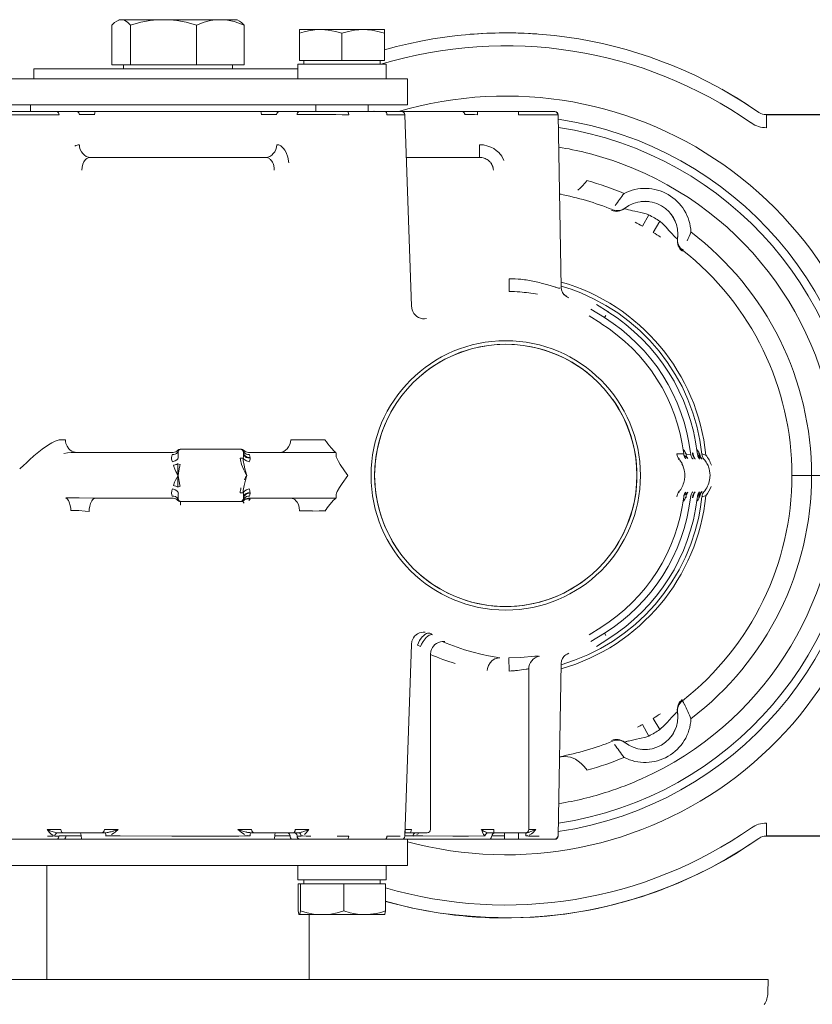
# Model space of a CAD drawing. Header units: millimetres. Extents: x 11681 to 15516, y 25095 to 29743.
# Tile 31 of 96: x 12827 to 12839, y 27925 to 27940. Entities that reach past the tile are written whole.
import ezdxf

# ---------------------------------------------------------------- set-up
doc = ezdxf.new("R2010")
doc.units = ezdxf.units.MM
doc.layers.add('00 - nowa technologia myjni_Nr_pióra__95', color=7, linetype='Continuous', lineweight=20, true_color=0x7c7c7c)
doc.layers.add('XREF', color=8, linetype='Continuous', lineweight=9)

# ---------------------------------------------------------------- blocks, each defined once
blk = doc.blocks.new('parter 2025.10.15')
at = {"layer": '00 - nowa technologia myjni_Nr_pióra__95', "color": 8, "linetype": 'Continuous', "lineweight": 5}
for p, q in [((545.968, 2549.416), (545.933, 2549.395)), ((545.968, 2549.416), (546.002, 2549.416)), ((546.002, 2549.416), (546.647, 2549.416)), ((546.647, 2549.416), (547.513, 2549.416)), ((547.513, 2549.416), (547.528, 2549.416)), ((547.513, 2549.416), (547.528, 2549.416)), ((547.528, 2549.416), (547.769, 2549.416)), ((547.769, 2549.416), (547.804, 2549.395)), ((545.861, 2548.726), (545.861, 2549.335)), ((546.143, 2548.726), (546.143, 2549.335)), ((547.15, 2548.726), (547.15, 2549.335)), ((547.876, 2548.726), (547.876, 2549.335)), ((548.719, 2549.266), (549.043, 2549.266)), ((548.719, 2549.266), (548.719, 2549.208)), ((548.719, 2548.795), (548.719, 2549.208)), ((549.043, 2549.266), (549.057, 2549.266)), ((549.057, 2549.266), (549.043, 2549.266)), ((549.057, 2549.266), (549.693, 2549.266)), ((549.368, 2548.795), (549.368, 2549.208)), ((549.693, 2549.266), (550.018, 2549.266)), ((550.018, 2549.208), (550.018, 2549.266)), ((550.018, 2548.795), (550.018, 2549.208)), ((548.719, 2548.795), (549.368, 2548.795)), ((548.787, 2548.736), (548.787, 2548.795)), ((549.368, 2548.795), (550.018, 2548.795)), ((549.95, 2548.736), (549.95, 2548.795)), ((549.95, 2548.736), (549.95, 2548.795)), ((544.716, 2548.666), (544.668, 2548.666)), ((544.668, 2548.666), (544.668, 2548.516)), ((548.694, 2548.666), (544.716, 2548.666)), ((545.861, 2548.726), (546.143, 2548.726)), ((546.037, 2548.666), (546.037, 2548.726)), ((546.143, 2548.726), (547.15, 2548.726)), ((547.15, 2548.726), (547.876, 2548.726)), ((547.7, 2548.666), (547.7, 2548.726)), ((549.368, 2548.736), (548.694, 2548.736)), ((548.694, 2548.736), (548.694, 2548.516)), ((550.043, 2548.736), (549.368, 2548.736)), ((550.043, 2548.736), (550.043, 2548.516)), ((550.043, 2548.736), (550.043, 2548.516)), ((546.769, 2548.516), (539.735, 2548.516)), ((549.888, 2548.516), (546.769, 2548.516)), ((549.888, 2548.516), (550.369, 2548.516)), ((550.369, 2548.115), (550.369, 2548.516)), ((555.349, 2548.249), (555.381, 2548.23)), ((546.769, 2548.115), (539.735, 2548.115)), ((544.287, 2548.016), (545.01, 2548.016)), ((544.619, 2548.016), (544.619, 2548.115)), ((545.01, 2548.016), (545.321, 2548.016)), ((545.321, 2548.016), (545.608, 2548.016)), ((545.608, 2548.016), (548.129, 2548.016)), ((549.888, 2548.115), (546.769, 2548.115)), ((548.129, 2548.016), (548.416, 2548.016)), ((548.416, 2548.016), (548.727, 2548.016)), ((548.727, 2548.016), (549.451, 2548.016)), ((548.969, 2548.016), (548.969, 2548.115)), ((549.45, 2548.016), (550.028, 2548.016)), ((549.769, 2548.016), (549.769, 2548.115)), ((549.769, 2548.016), (549.769, 2548.115)), ((549.858, 2548.016), (549.858, 2548.016)), ((549.891, 2548.016), (549.858, 2548.016)), ((549.858, 2548.016), (549.858, 2548.016)), ((549.858, 2548.016), (549.929, 2548.016)), ((549.888, 2548.115), (550.369, 2548.115)), ((550.028, 2548.016), (550.276, 2548.016)), ((550.277, 2548.016), (551.196, 2548.016)), ((551.196, 2548.016), (551.197, 2548.016)), ((551.197, 2548.016), (551.439, 2548.016)), ((551.439, 2548.016), (552.061, 2548.016)), ((551.439, 2548.016), (551.439, 2547.967)), ((552.061, 2547.967), (552.061, 2548.016)), ((552.061, 2548.016), (552.61, 2548.016)), ((552.61, 2548.016), (552.619, 2548.016)), ((550.055, 2547.967), (550.326, 2547.967)), ((550.428, 2545.045), (550.326, 2547.967)), ((552.669, 2547.967), (552.715, 2545.335)), ((556.957, 2547.969), (555.808, 2547.969)), ((555.845, 2547.966), (555.845, 2547.768)), ((556.961, 2547.966), (555.845, 2547.966)), ((551.466, 2547.316), (551.466, 2547.509)), ((545.535, 2547.316), (545.534, 2547.316)), ((545.535, 2547.316), (545.536, 2547.316)), ((545.536, 2547.316), (548.201, 2547.316)), ((548.202, 2547.316), (548.201, 2547.316)), ((548.202, 2547.316), (548.203, 2547.316)), ((550.349, 2547.316), (551.466, 2547.316)), ((551.476, 2547.315), (551.466, 2547.316)), ((552.69, 2546.759), (552.713, 2546.757)), ((553.68, 2546.536), (553.681, 2546.537)), ((553.69, 2546.544), (553.692, 2546.545)), ((553.954, 2546.266), (554.051, 2546.441)), ((554.116, 2546.172), (554.22, 2546.343)), ((554.358, 2546.201), (554.314, 2546.251)), ((554.488, 2546.07), (554.489, 2546.078)), ((554.488, 2546.07), (554.488, 2546.071)), ((554.489, 2546.083), (554.49, 2546.084)), ((554.572, 2545.916), (554.565, 2545.902)), ((551.922, 2545.465), (551.918, 2545.272)), ((552.562, 2545.357), (552.611, 2545.341)), ((552.757, 2545.224), (552.758, 2545.222)), ((553.167, 2545.001), (553.373, 2544.873)), ((553.251, 2545.073), (553.428, 2544.961)), ((553.14, 2544.898), (553.318, 2544.785)), ((553.373, 2544.873), (553.393, 2544.906)), ((553.373, 2544.873), (553.373, 2544.873)), ((553.429, 2544.964), (553.428, 2544.961)), ((553.319, 2544.788), (553.318, 2544.785)), ((545.089, 2543.009), (545.15, 2543.009)), ((548.918, 2543.009), (549.108, 2543.008)), ((545.24, 2542.816), (545.242, 2542.816)), ((546.793, 2542.816), (545.242, 2542.816)), ((546.868, 2542.816), (546.868, 2542.8)), ((546.868, 2542.8), (546.868, 2542.816)), ((546.868, 2542.799), (546.868, 2542.8)), ((546.905, 2542.866), (546.918, 2542.866)), ((546.906, 2542.866), (546.918, 2542.866)), ((547.818, 2542.866), (546.918, 2542.866)), ((547.818, 2542.866), (547.832, 2542.866)), ((547.819, 2542.866), (547.831, 2542.866)), ((547.869, 2542.801), (547.869, 2542.816)), ((547.869, 2542.816), (547.869, 2542.801)), ((547.869, 2542.8), (547.869, 2542.801)), ((547.869, 2542.8), (547.869, 2542.801)), ((547.944, 2542.816), (548.855, 2542.816)), ((548.855, 2542.816), (548.87, 2542.816)), ((548.87, 2542.816), (548.856, 2542.816)), ((554.583, 2542.797), (554.479, 2542.792)), ((554.578, 2542.857), (554.575, 2542.859)), ((554.582, 2542.797), (554.583, 2542.797)), ((554.601, 2542.763), (554.587, 2542.774)), ((554.621, 2542.801), (554.616, 2542.8)), ((554.616, 2542.8), (554.621, 2542.788)), ((554.623, 2542.783), (554.621, 2542.801)), ((554.689, 2542.791), (554.623, 2542.783)), ((554.689, 2542.791), (554.687, 2542.808)), ((554.788, 2542.857), (554.785, 2542.859)), ((554.793, 2542.79), (554.79, 2542.816)), ((554.81, 2542.762), (554.796, 2542.772)), ((544.489, 2542.597), (544.576, 2542.678)), ((546.77, 2542.738), (546.77, 2542.726)), ((546.866, 2542.643), (546.86, 2542.64)), ((546.866, 2542.643), (546.901, 2542.631)), ((547.864, 2542.73), (547.818, 2542.73)), ((554.603, 2542.735), (554.604, 2542.734)), ((554.708, 2542.735), (554.707, 2542.736)), ((554.714, 2542.727), (554.708, 2542.735)), ((554.811, 2542.736), (554.814, 2542.732)), ((554.814, 2542.732), (554.812, 2542.735)), ((546.868, 2542.465), (546.866, 2542.417)), ((549.868, 2542.468), (549.868, 2542.464)), ((556.534, 2542.465), (556.234, 2542.465)), ((556.933, 2542.462), (556.534, 2542.465)), ((546.866, 2542.288), (546.901, 2542.3)), ((554.982, 2542.423), (554.983, 2542.435)), ((546.77, 2542.205), (546.77, 2542.193)), ((547.818, 2542.201), (547.864, 2542.201)), ((554.587, 2542.157), (554.601, 2542.168)), ((554.603, 2542.196), (554.6, 2542.191)), ((554.604, 2542.196), (554.603, 2542.196)), ((554.708, 2542.197), (554.707, 2542.196)), ((554.714, 2542.204), (554.708, 2542.197)), ((554.796, 2542.159), (554.81, 2542.169)), ((554.814, 2542.199), (554.811, 2542.196)), ((554.814, 2542.199), (554.812, 2542.197)), ((554.841, 2542.198), (554.842, 2542.199)), ((554.842, 2542.199), (554.856, 2542.213)), ((545.599, 2542.116), (545.607, 2542.116)), ((545.599, 2542.116), (545.605, 2542.116)), ((546.793, 2542.116), (545.607, 2542.116)), ((546.868, 2542.131), (546.868, 2542.132)), ((546.868, 2542.132), (546.868, 2542.132)), ((546.868, 2542.116), (546.868, 2542.131)), ((546.901, 2542.016), (546.904, 2542.016)), ((546.91, 2542.066), (546.905, 2542.066)), ((546.91, 2542.066), (546.908, 2542.066)), ((546.918, 2542.066), (546.91, 2542.066)), ((546.918, 2542.066), (546.911, 2542.066)), ((546.918, 2542.066), (547.818, 2542.066)), ((547.832, 2542.066), (547.818, 2542.066)), ((547.831, 2542.066), (547.819, 2542.066)), ((547.852, 2542.07), (547.847, 2542.068)), ((547.856, 2542.071), (547.852, 2542.07)), ((547.868, 2542.08), (547.869, 2542.082)), ((547.869, 2542.13), (547.869, 2542.131)), ((547.869, 2542.131), (547.869, 2542.131)), ((547.869, 2542.116), (547.869, 2542.13)), ((547.869, 2542.13), (547.869, 2542.116)), ((548.855, 2542.116), (547.944, 2542.116)), ((548.871, 2542.116), (548.855, 2542.116)), ((548.856, 2542.116), (548.871, 2542.116)), ((554.575, 2542.072), (554.578, 2542.074)), ((554.584, 2542.14), (554.584, 2542.14)), ((554.616, 2542.131), (554.621, 2542.13)), ((554.621, 2542.13), (554.622, 2542.14)), ((554.687, 2542.123), (554.689, 2542.14)), ((554.785, 2542.073), (554.788, 2542.075)), ((554.79, 2542.116), (554.793, 2542.141)), ((554.793, 2542.141), (554.793, 2542.141)), ((549.019, 2541.923), (548.918, 2541.922)), ((549.089, 2541.923), (549.019, 2541.923)), ((549.108, 2541.923), (549.089, 2541.923)), ((553.317, 2540.146), (553.141, 2540.034)), ((553.373, 2540.058), (553.167, 2539.93)), ((553.318, 2540.146), (553.319, 2540.144)), ((553.373, 2540.058), (553.393, 2540.025)), ((553.427, 2539.97), (553.251, 2539.858)), ((553.428, 2539.97), (553.429, 2539.968)), ((550.326, 2536.964), (550.428, 2539.887)), ((550.521, 2539.878), (550.569, 2539.854)), ((550.719, 2537.066), (550.718, 2539.733)), ((551.918, 2539.482), (551.915, 2539.682)), ((552.669, 2536.965), (552.715, 2539.596)), ((551.95, 2539.483), (551.918, 2539.482)), ((552.18, 2539.51), (552.14, 2539.504)), ((552.218, 2537.066), (552.218, 2539.511)), ((554.488, 2538.862), (554.488, 2538.86)), ((554.489, 2538.853), (554.488, 2538.862)), ((554.489, 2538.848), (554.49, 2538.847)), ((554.116, 2538.759), (554.22, 2538.588)), ((553.954, 2538.666), (554.051, 2538.49)), ((553.68, 2538.396), (553.681, 2538.394)), ((553.691, 2538.387), (553.692, 2538.386)), ((552.713, 2538.174), (552.69, 2538.172)), ((544.871, 2537.064), (544.898, 2537.053)), ((545.887, 2537.042), (545.915, 2537.051)), ((545.915, 2537.051), (545.957, 2537.064)), ((548.855, 2537.059), (548.866, 2537.064)), ((551.685, 2537.066), (551.496, 2537.064)), ((551.685, 2537.016), (551.685, 2537.066)), ((552.233, 2537.027), (552.306, 2537.055)), ((552.306, 2537.055), (552.329, 2537.063)), ((555.845, 2537.163), (555.845, 2536.966)), ((539.735, 2536.916), (546.769, 2536.916)), ((545.107, 2537.016), (545.028, 2537.016)), ((545.107, 2537.016), (545.029, 2537.016)), ((545.053, 2536.966), (545.159, 2536.966)), ((545.248, 2537.016), (545.107, 2537.016)), ((545.159, 2536.966), (545.392, 2536.966)), ((545.59, 2537.016), (545.248, 2537.016)), ((545.703, 2537.016), (545.59, 2537.016)), ((545.759, 2537.016), (545.703, 2537.016)), ((545.758, 2537.016), (545.76, 2537.016)), ((545.76, 2537.016), (545.758, 2537.016)), ((545.988, 2536.966), (545.769, 2536.966)), ((545.814, 2537.023), (545.818, 2537.024)), ((546.773, 2536.963), (545.988, 2536.966)), ((549.888, 2536.916), (546.769, 2536.916)), ((547.908, 2537.027), (547.911, 2537.025)), ((547.977, 2537.016), (547.979, 2537.016)), ((548.033, 2537.016), (547.978, 2537.016)), ((548.034, 2537.016), (547.979, 2537.016)), ((548.147, 2537.016), (548.034, 2537.016)), ((548.489, 2537.016), (548.147, 2537.016)), ((548.345, 2536.966), (548.578, 2536.966)), ((548.63, 2537.016), (548.489, 2537.016)), ((548.709, 2537.016), (548.63, 2537.016)), ((548.708, 2537.016), (548.67, 2537.016)), ((549.473, 2536.965), (549.296, 2536.964)), ((549.888, 2536.916), (550.369, 2536.916)), ((550.255, 2536.964), (550.055, 2536.965)), ((550.326, 2536.964), (550.325, 2536.964)), ((550.326, 2536.966), (550.456, 2536.966)), ((550.403, 2537.016), (550.338, 2537.016)), ((550.369, 2536.916), (550.369, 2536.516)), ((551.606, 2536.916), (550.369, 2536.916)), ((550.544, 2537.016), (550.403, 2537.016)), ((550.603, 2536.966), (550.456, 2536.966)), ((550.492, 2537.016), (550.493, 2537.016)), ((550.493, 2537.016), (550.522, 2537.016)), ((550.659, 2537.016), (550.544, 2537.016)), ((551.063, 2536.963), (550.603, 2536.966)), ((550.661, 2537.016), (550.659, 2537.016)), ((550.668, 2537.016), (550.661, 2537.016)), ((551.553, 2536.966), (551.3, 2536.964)), ((551.606, 2536.916), (551.368, 2536.916)), ((551.558, 2537.026), (551.559, 2537.025)), ((551.601, 2537.016), (551.6, 2537.016)), ((551.6, 2537.016), (551.6, 2537.016)), ((551.685, 2537.016), (551.6, 2537.016)), ((551.85, 2536.916), (551.606, 2536.916)), ((551.606, 2536.916), (551.85, 2536.916)), ((551.655, 2536.966), (551.85, 2536.966)), ((551.918, 2537.016), (551.685, 2537.016)), ((551.85, 2536.966), (551.85, 2537.016)), ((551.85, 2536.966), (551.85, 2536.916)), ((552.061, 2536.916), (551.85, 2536.916)), ((552.061, 2536.916), (551.85, 2536.916)), ((552.093, 2537.016), (551.919, 2537.016)), ((552.061, 2537.016), (552.061, 2536.966)), ((552.061, 2536.916), (552.061, 2536.966)), ((552.61, 2536.916), (552.061, 2536.916)), ((552.061, 2536.916), (552.61, 2536.916)), ((552.097, 2537.016), (552.093, 2537.016)), ((552.168, 2537.016), (552.097, 2537.016)), ((552.182, 2537.016), (552.169, 2537.016)), ((552.182, 2537.016), (552.184, 2537.016)), ((552.184, 2537.016), (552.182, 2537.016)), ((552.619, 2536.916), (552.61, 2536.916)), ((555.808, 2536.962), (556.957, 2536.962)), ((555.845, 2536.966), (556.961, 2536.966)), ((539.735, 2536.516), (546.769, 2536.516)), ((544.868, 2536.516), (544.868, 2534.776)), ((549.888, 2536.516), (546.769, 2536.516)), ((548.694, 2536.516), (549.397, 2536.516)), ((548.694, 2536.295), (548.694, 2536.516)), ((549.397, 2536.516), (550.043, 2536.516)), ((549.888, 2536.516), (550.369, 2536.516)), ((550.043, 2536.295), (550.043, 2536.516)), ((550.043, 2536.295), (550.043, 2536.516)), ((548.694, 2536.295), (549.397, 2536.295)), ((549.669, 2536.295), (548.787, 2536.295)), ((548.787, 2536.295), (548.787, 2536.236)), ((549.397, 2536.295), (550.043, 2536.295)), ((549.95, 2536.295), (549.669, 2536.295)), ((549.95, 2536.295), (549.95, 2536.236)), ((549.95, 2536.295), (549.95, 2536.236)), ((548.735, 2536.236), (548.703, 2536.236)), ((548.703, 2536.236), (548.703, 2535.824)), ((549.4, 2536.236), (548.735, 2536.236)), ((548.735, 2536.236), (548.735, 2535.824)), ((550.034, 2536.236), (549.4, 2536.236)), ((549.4, 2536.236), (549.4, 2535.824)), ((550.034, 2536.236), (550.034, 2535.824)), ((550.034, 2536.236), (550.034, 2535.824)), ((548.719, 2535.766), (548.718, 2535.766)), ((548.719, 2535.766), (548.718, 2535.766)), ((549.068, 2535.766), (548.719, 2535.766)), ((548.719, 2535.766), (548.719, 2535.766)), ((548.868, 2535.766), (548.868, 2534.776)), ((549.704, 2535.766), (549.068, 2535.766)), ((549.07, 2535.766), (549.068, 2535.766)), ((549.717, 2535.766), (549.704, 2535.766)), ((549.704, 2535.766), (549.717, 2535.766)), ((549.714, 2535.766), (549.717, 2535.766)), ((550.018, 2535.766), (549.717, 2535.766)), ((550.018, 2535.766), (550.019, 2535.766)), ((550.018, 2535.766), (550.019, 2535.766)), ((555.869, 2534.776), (540.504, 2534.776)), ((555.867, 2534.571), (555.869, 2534.776))]:
    blk.add_line(p, q, dxfattribs=at)
for points in [[(545.861, 2549.335), (545.899, 2549.371), (545.933, 2549.395)], [(545.933, 2549.395), (545.974, 2549.412), (546.002, 2549.416)], [(546.002, 2549.416), (546.03, 2549.412), (546.059, 2549.402), (546.099, 2549.376), (546.143, 2549.335)], [(546.143, 2549.335), (546.302, 2549.376), (546.443, 2549.402), (546.546, 2549.412), (546.647, 2549.416)], [(546.647, 2549.416), (546.747, 2549.412), (546.85, 2549.402), (546.992, 2549.376), (547.15, 2549.335)], [(547.15, 2549.335), (547.265, 2549.376), (547.366, 2549.402), (547.441, 2549.412), (547.513, 2549.416)], [(547.528, 2549.416), (547.625, 2549.408), (547.726, 2549.387), (547.798, 2549.365), (547.876, 2549.335)], [(547.876, 2549.335), (547.838, 2549.371), (547.804, 2549.395)], [(549.043, 2549.266), (548.955, 2549.261), (548.861, 2549.246), (548.793, 2549.23), (548.719, 2549.208)], [(549.057, 2549.265), (549.16, 2549.257), (549.27, 2549.236), (549.368, 2549.208)], [(549.368, 2549.208), (549.471, 2549.237), (549.562, 2549.256), (549.629, 2549.263), (549.693, 2549.266)], [(549.693, 2549.266), (549.758, 2549.263), (549.825, 2549.256), (549.916, 2549.237), (550.018, 2549.208)], [(545.053, 2547.967), (545.051, 2547.982), (545.044, 2547.996), (545.029, 2548.011), (545.01, 2548.016)], [(545.364, 2547.967), (545.362, 2547.982), (545.355, 2547.995), (545.345, 2548.007), (545.333, 2548.014), (545.321, 2548.016)], [(545.594, 2547.967), (545.597, 2547.999), (545.602, 2548.011), (545.604, 2548.014), (545.606, 2548.015), (545.608, 2548.016)], [(548.143, 2547.967), (548.139, 2548.002), (548.134, 2548.013), (548.131, 2548.015), (548.129, 2548.016)], [(548.684, 2547.967), (548.686, 2547.982), (548.692, 2547.996), (548.702, 2548.007), (548.715, 2548.014), (548.727, 2548.016)], [(549.473, 2547.967), (549.47, 2547.989), (549.463, 2548.007), (549.458, 2548.013), (549.455, 2548.014), (549.45, 2548.016)], [(550.055, 2547.967), (550.053, 2547.985), (550.047, 2548.001), (550.037, 2548.013), (550.028, 2548.016)], [(551.245, 2547.967), (551.242, 2547.982), (551.235, 2547.995), (551.224, 2548.007), (551.21, 2548.014), (551.196, 2548.016)], [(552.061, 2547.967), (552.534, 2547.967), (552.66, 2547.967)], [(548.561, 2547.233), (548.544, 2547.318), (548.516, 2547.392), (548.498, 2547.424), (548.479, 2547.451), (548.458, 2547.474), (548.435, 2547.491), (548.405, 2547.505), (548.374, 2547.509)], [(551.841, 2547.269), (551.806, 2547.333), (551.761, 2547.388), (551.724, 2547.421), (551.684, 2547.449), (551.64, 2547.472), (551.595, 2547.489), (551.531, 2547.505), (551.466, 2547.509)], [(545.402, 2547.123), (545.404, 2547.168), (545.415, 2547.213), (545.432, 2547.25), (545.456, 2547.282), (545.475, 2547.297), (545.496, 2547.308), (545.535, 2547.316)], [(552.966, 2546.817), (553.004, 2546.848), (553.041, 2546.884), (553.108, 2546.962)], [(553.709, 2546.525), (553.686, 2546.533), (553.682, 2546.535), (553.681, 2546.536), (553.681, 2546.537)], [(554.051, 2546.441), (554.01, 2546.454), (553.931, 2546.474), (553.836, 2546.494)], [(554.314, 2546.251), (554.262, 2546.304), (554.22, 2546.343)], [(554.488, 2546.071), (554.487, 2546.071), (554.483, 2546.073), (554.457, 2546.096)], [(554.861, 2542.79), (554.83, 2543.003), (554.784, 2543.214), (554.723, 2543.421), (554.648, 2543.623), (554.558, 2543.819), (554.454, 2544.007), (554.338, 2544.188), (554.208, 2544.359), (554.067, 2544.522), (553.914, 2544.674), (553.751, 2544.814), (553.578, 2544.943), (553.396, 2545.059), (553.207, 2545.161), (553.011, 2545.251), (552.864, 2545.306), (552.715, 2545.354)], [(552.715, 2545.335), (552.72, 2545.295), (552.734, 2545.257), (552.756, 2545.225), (552.758, 2545.222)], [(550.428, 2545.045), (550.438, 2544.989), (550.448, 2544.964), (550.464, 2544.937), (550.485, 2544.912), (550.509, 2544.891), (550.537, 2544.874), (550.567, 2544.862), (550.597, 2544.856), (550.627, 2544.854), (550.659, 2544.857)], [(544.669, 2542.763), (544.796, 2542.866), (544.891, 2542.932), (544.943, 2542.963), (544.996, 2542.987), (545.057, 2543.006), (545.089, 2543.009)], [(545.15, 2543.009), (545.153, 2542.981), (545.159, 2542.954), (545.176, 2542.911), (545.202, 2542.873), (545.223, 2542.852), (545.248, 2542.836), (545.273, 2542.824), (545.3, 2542.818), (545.322, 2542.816)], [(545.126, 2542.8), (545.18, 2542.811), (545.24, 2542.816)], [(546.872, 2542.834), (546.862, 2542.816), (546.846, 2542.8), (546.826, 2542.789), (546.803, 2542.782), (546.78, 2542.782)], [(546.868, 2542.849), (546.87, 2542.846), (546.873, 2542.838), (546.872, 2542.834)], [(547.865, 2542.834), (547.864, 2542.839), (547.868, 2542.847), (547.869, 2542.849)], [(547.865, 2542.834), (547.881, 2542.809), (547.91, 2542.79), (547.933, 2542.783), (547.958, 2542.782)], [(547.869, 2542.816), (547.871, 2542.797), (547.879, 2542.78), (547.893, 2542.765), (547.91, 2542.753), (547.93, 2542.744), (547.968, 2542.738)], [(547.869, 2542.801), (547.871, 2542.784), (547.879, 2542.769), (547.892, 2542.753), (547.909, 2542.741), (547.931, 2542.732), (547.968, 2542.726)], [(548.87, 2542.816), (549.005, 2542.815), (549.276, 2542.815)], [(549.276, 2542.815), (549.271, 2542.818), (549.256, 2542.83), (549.204, 2542.885)], [(549.278, 2542.814), (549.279, 2542.807), (549.279, 2542.777)], [(549.279, 2542.777), (549.283, 2542.75), (549.296, 2542.717), (549.315, 2542.679)], [(554.728, 2542.791), (554.727, 2542.791), (554.725, 2542.793), (554.715, 2542.811)], [(554.831, 2542.79), (554.83, 2542.79), (554.825, 2542.794), (554.814, 2542.818)], [(554.921, 2542.776), (554.872, 2542.788), (554.862, 2542.79), (554.861, 2542.79)], [(546.873, 2542.73), (546.863, 2542.716), (546.85, 2542.703), (546.825, 2542.686), (546.784, 2542.671)], [(546.798, 2542.622), (546.803, 2542.602), (546.818, 2542.563), (546.836, 2542.527)], [(546.901, 2542.631), (546.895, 2542.611), (546.885, 2542.567), (546.868, 2542.465)], [(547.871, 2542.552), (547.837, 2542.63), (547.82, 2542.701), (547.818, 2542.73)], [(547.876, 2542.621), (547.864, 2542.695), (547.864, 2542.73)], [(547.864, 2542.73), (547.874, 2542.715), (547.889, 2542.702), (547.914, 2542.686), (547.954, 2542.671)], [(547.919, 2542.465), (547.889, 2542.567), (547.876, 2542.621)], [(549.315, 2542.679), (549.342, 2542.633), (549.409, 2542.535), (549.46, 2542.465)], [(554.511, 2542.716), (554.508, 2542.712), (554.504, 2542.704)], [(554.714, 2542.727), (554.72, 2542.716), (554.72, 2542.715)], [(554.76, 2542.714), (554.756, 2542.716), (554.743, 2542.729)], [(554.814, 2542.732), (554.824, 2542.716), (554.825, 2542.715), (554.825, 2542.714)], [(554.862, 2542.714), (554.859, 2542.716), (554.841, 2542.733)], [(546.868, 2542.465), (546.829, 2542.392), (546.814, 2542.36), (546.798, 2542.31)], [(546.868, 2542.465), (546.884, 2542.371), (546.895, 2542.318), (546.901, 2542.3)], [(549.46, 2542.465), (549.371, 2542.342), (549.332, 2542.282), (549.298, 2542.221), (549.287, 2542.193), (549.281, 2542.172), (549.279, 2542.154)], [(546.866, 2542.417), (546.864, 2542.344), (546.864, 2542.308)], [(547.864, 2542.201), (547.864, 2542.237), (547.875, 2542.311), (547.897, 2542.392)], [(546.872, 2542.097), (546.856, 2542.122), (546.828, 2542.142), (546.805, 2542.149), (546.78, 2542.15)], [(546.873, 2542.201), (546.863, 2542.216), (546.848, 2542.23), (546.823, 2542.246), (546.784, 2542.26)], [(547.864, 2542.201), (547.874, 2542.216), (547.888, 2542.229), (547.913, 2542.245), (547.954, 2542.26)], [(547.865, 2542.097), (547.875, 2542.115), (547.891, 2542.131), (547.911, 2542.143), (547.934, 2542.149), (547.958, 2542.15)], [(547.869, 2542.13), (547.871, 2542.147), (547.879, 2542.163), (547.892, 2542.178), (547.909, 2542.19), (547.931, 2542.199), (547.968, 2542.205)], [(547.869, 2542.117), (547.871, 2542.134), (547.879, 2542.151), (547.893, 2542.166), (547.91, 2542.179), (547.931, 2542.188), (547.968, 2542.193)], [(549.279, 2542.154), (549.279, 2542.125), (549.278, 2542.118)], [(554.72, 2542.216), (554.72, 2542.215), (554.719, 2542.212), (554.714, 2542.204)], [(554.743, 2542.202), (554.722, 2542.165), (554.715, 2542.121)], [(554.743, 2542.202), (554.756, 2542.215), (554.759, 2542.216)], [(554.824, 2542.217), (554.824, 2542.215), (554.814, 2542.199)], [(554.841, 2542.198), (554.824, 2542.172), (554.815, 2542.142), (554.814, 2542.114)], [(554.861, 2542.141), (554.91, 2542.152), (554.921, 2542.156)], [(545.156, 2542.125), (545.361, 2542.124), (545.57, 2542.116), (545.599, 2542.116)], [(545.156, 2542.125), (545.179, 2542.107), (545.197, 2542.083), (545.21, 2542.057), (545.225, 2542.009), (545.233, 2541.959), (545.235, 2541.93)], [(545.605, 2542.116), (545.592, 2542.113), (545.578, 2542.106), (545.565, 2542.095), (545.552, 2542.077), (545.532, 2542.036), (545.521, 2541.994), (545.515, 2541.951), (545.513, 2541.916)], [(546.872, 2542.097), (546.873, 2542.093), (546.869, 2542.085), (546.868, 2542.082)], [(547.852, 2542.07), (547.854, 2542.07), (547.855, 2542.069), (547.859, 2542.066), (547.876, 2542.041)], [(547.869, 2542.082), (547.867, 2542.085), (547.864, 2542.093), (547.865, 2542.097)], [(548.723, 2541.923), (548.716, 2541.978), (548.704, 2542.02), (548.684, 2542.059), (548.668, 2542.079), (548.649, 2542.097), (548.631, 2542.108), (548.61, 2542.115), (548.596, 2542.116)], [(549.276, 2542.116), (549.005, 2542.116), (548.871, 2542.116)], [(549.276, 2542.116), (549.272, 2542.114), (549.259, 2542.104), (549.24, 2542.086), (549.183, 2542.021)], [(552.715, 2539.577), (552.919, 2539.645), (553.118, 2539.727), (553.311, 2539.824), (553.496, 2539.934), (553.673, 2540.057), (553.841, 2540.192), (553.999, 2540.339), (554.145, 2540.496), (554.28, 2540.664), (554.403, 2540.841), (554.513, 2541.027), (554.609, 2541.219), (554.691, 2541.418), (554.758, 2541.622), (554.811, 2541.831), (554.84, 2541.985), (554.861, 2542.141)], [(554.622, 2542.14), (554.621, 2542.139), (554.616, 2542.131)], [(554.715, 2542.121), (554.722, 2542.133), (554.726, 2542.14), (554.727, 2542.141)], [(554.814, 2542.114), (554.822, 2542.132), (554.826, 2542.138), (554.829, 2542.141)], [(545.356, 2541.929), (545.451, 2541.919), (545.513, 2541.916)], [(550.428, 2539.887), (550.436, 2539.936), (550.459, 2539.987), (550.477, 2540.011), (550.499, 2540.032), (550.524, 2540.049), (550.551, 2540.063), (550.579, 2540.072), (550.608, 2540.077), (550.64, 2540.077)], [(550.708, 2540.058), (550.694, 2540.061), (550.676, 2540.059), (550.658, 2540.053), (550.635, 2540.039), (550.613, 2540.021), (550.594, 2540.001), (550.554, 2539.945), (550.521, 2539.878)], [(550.752, 2540.036), (550.737, 2540.038), (550.718, 2540.036), (550.7, 2540.029), (550.677, 2540.014), (550.656, 2539.995), (550.637, 2539.975), (550.607, 2539.933), (550.583, 2539.889), (550.569, 2539.854)], [(550.938, 2539.93), (550.9, 2539.931), (550.871, 2539.926), (550.842, 2539.917), (550.813, 2539.903), (550.788, 2539.884), (550.767, 2539.863), (550.748, 2539.839), (550.735, 2539.812), (550.725, 2539.785), (550.718, 2539.733)], [(551.78, 2539.683), (551.605, 2539.715), (551.508, 2539.735), (551.351, 2539.774)], [(552.776, 2539.724), (552.806, 2539.738), (552.83, 2539.752), (552.832, 2539.754)], [(551.78, 2539.683), (551.74, 2539.679), (551.702, 2539.667), (551.662, 2539.642), (551.629, 2539.608), (551.604, 2539.567), (551.589, 2539.521), (551.585, 2539.49)], [(552.365, 2539.71), (552.313, 2539.707), (552.091, 2539.689), (551.915, 2539.682)], [(552.715, 2539.596), (552.72, 2539.636), (552.734, 2539.674), (552.753, 2539.703), (552.758, 2539.709)], [(552.218, 2539.511), (552.218, 2539.512), (552.216, 2539.513), (552.207, 2539.513)], [(554.402, 2538.779), (554.456, 2538.834), (554.475, 2538.852), (554.483, 2538.858), (554.486, 2538.86), (554.487, 2538.86)], [(554.22, 2538.588), (554.291, 2538.656), (554.329, 2538.697), (554.402, 2538.779)], [(553.681, 2538.394), (553.682, 2538.396), (553.684, 2538.397), (553.695, 2538.401)], [(553.739, 2538.414), (553.862, 2538.442), (553.906, 2538.452)], [(553.906, 2538.452), (554.003, 2538.475), (554.051, 2538.49)], [(553.108, 2537.969), (553.062, 2538.024), (553.017, 2538.071), (552.975, 2538.108), (552.934, 2538.136), (552.894, 2538.155), (552.854, 2538.167), (552.816, 2538.173), (552.779, 2538.177), (552.713, 2538.174)], [(544.87, 2537.064), (544.906, 2537.021), (544.933, 2536.995), (544.957, 2536.977)], [(545.082, 2537.066), (545.084, 2537.047), (545.09, 2537.03), (545.096, 2537.021), (545.1, 2537.018), (545.107, 2537.016)], [(545.851, 2536.988), (545.881, 2537.005), (545.909, 2537.024), (545.957, 2537.064)], [(547.78, 2537.064), (547.831, 2537.022), (547.882, 2536.99)], [(548.655, 2537.066), (548.653, 2537.047), (548.647, 2537.03), (548.638, 2537.019), (548.633, 2537.016), (548.63, 2537.016)], [(548.799, 2536.991), (548.822, 2537.013), (548.866, 2537.064)], [(550.328, 2537.042), (550.333, 2537.027), (550.337, 2537.017), (550.338, 2537.016)], [(551.496, 2537.064), (551.511, 2537.023), (551.529, 2536.988), (551.537, 2536.976)], [(552.329, 2537.063), (552.221, 2537.066), (552.219, 2537.066)], [(552.227, 2536.98), (552.259, 2536.999), (552.279, 2537.014), (552.329, 2537.063)], [(544.963, 2537.03), (545.005, 2537.018), (545.029, 2537.016)], [(544.969, 2536.972), (544.984, 2536.967), (544.991, 2536.966)], [(545.029, 2537.016), (545.017, 2537.013), (545.007, 2537.006), (544.996, 2536.991), (544.991, 2536.966)], [(545.053, 2536.966), (545.051, 2536.951), (545.045, 2536.937), (545.035, 2536.925), (545.022, 2536.918), (545.01, 2536.916)], [(545.159, 2536.966), (545.157, 2536.95), (545.15, 2536.936), (545.141, 2536.925), (545.128, 2536.918), (545.115, 2536.916)], [(545.392, 2536.966), (545.388, 2536.999), (545.383, 2537.01), (545.381, 2537.014), (545.379, 2537.015), (545.377, 2537.016)], [(545.392, 2536.966), (545.396, 2536.93), (545.402, 2536.919), (545.405, 2536.916), (545.407, 2536.916)], [(545.759, 2537.016), (545.761, 2537.014), (545.764, 2537.006), (545.767, 2536.995), (545.769, 2536.966)], [(547.921, 2536.974), (547.944, 2536.969), (547.968, 2536.966)], [(547.979, 2537.016), (547.977, 2537.015), (547.976, 2537.014), (547.974, 2537.01), (547.971, 2536.999), (547.968, 2536.966)], [(548.345, 2536.966), (548.341, 2536.933), (548.337, 2536.921), (548.334, 2536.917), (548.332, 2536.916), (548.33, 2536.916)], [(548.36, 2537.016), (548.357, 2537.015), (548.355, 2537.013), (548.352, 2537.008), (548.347, 2536.989), (548.345, 2536.966)], [(548.578, 2536.966), (548.576, 2536.981), (548.57, 2536.995), (548.56, 2537.006), (548.548, 2537.013), (548.535, 2537.016)], [(548.578, 2536.966), (548.58, 2536.951), (548.586, 2536.937), (548.596, 2536.925), (548.609, 2536.918), (548.622, 2536.916)], [(548.643, 2537.016), (548.656, 2537.012), (548.667, 2537.005), (548.68, 2536.988), (548.684, 2536.967), (548.684, 2536.966)], [(548.746, 2536.966), (548.743, 2536.984), (548.735, 2537.001), (548.725, 2537.01), (548.708, 2537.016)], [(548.746, 2536.966), (548.752, 2536.967), (548.765, 2536.971)], [(548.896, 2536.964), (548.821, 2536.964), (548.746, 2536.966)], [(549.473, 2536.965), (549.471, 2536.947), (549.466, 2536.93), (549.458, 2536.919), (549.453, 2536.916), (549.45, 2536.916)], [(550.055, 2536.965), (550.053, 2536.944), (550.045, 2536.927), (550.036, 2536.918), (550.031, 2536.916)], [(550.034, 2535.97), (550.24, 2535.915), (550.449, 2535.867), (550.658, 2535.825), (550.869, 2535.79), (551.099, 2535.762), (551.329, 2535.742), (551.56, 2535.728), (551.75, 2535.721), (551.941, 2535.718), (552.132, 2535.721), (552.345, 2535.732), (552.558, 2535.751), (552.77, 2535.776), (552.981, 2535.808), (553.192, 2535.847), (553.401, 2535.892), (553.608, 2535.944), (553.814, 2536.002), (554.018, 2536.067), (554.219, 2536.138), (554.419, 2536.216), (554.615, 2536.3), (554.809, 2536.39), (555, 2536.486), (555.188, 2536.588), (555.373, 2536.696), (555.553, 2536.81), (555.731, 2536.93)], [(550.492, 2537.016), (550.481, 2537.013), (550.471, 2537.006), (550.463, 2536.995), (550.458, 2536.981), (550.456, 2536.966)], [(551.537, 2536.976), (551.543, 2536.971), (551.55, 2536.967), (551.552, 2536.966)], [(551.6, 2537.016), (551.585, 2537.013), (551.572, 2537.006), (551.562, 2536.995), (551.555, 2536.981), (551.553, 2536.966)], [(551.655, 2536.966), (551.653, 2536.951), (551.646, 2536.937), (551.634, 2536.925), (551.62, 2536.918), (551.606, 2536.916)], [(551.948, 2535.716), (552.243, 2535.726), (552.536, 2535.749), (552.826, 2535.784), (553.112, 2535.831), (553.395, 2535.89), (553.675, 2535.962), (553.952, 2536.045), (554.226, 2536.141), (554.497, 2536.248), (554.763, 2536.368), (555.002, 2536.486), (555.236, 2536.615), (555.466, 2536.754), (555.731, 2536.93)], [(552.182, 2537.016), (552.181, 2537.015), (552.18, 2537.014), (552.178, 2537.011), (552.176, 2537.003), (552.173, 2536.966)], [(548.718, 2535.766), (548.716, 2535.767), (548.713, 2535.775), (548.703, 2535.824)], [(548.735, 2535.824), (548.725, 2535.775), (548.723, 2535.769), (548.721, 2535.767), (548.72, 2535.766)], [(549.068, 2535.766), (549.001, 2535.768), (548.933, 2535.775), (548.84, 2535.794), (548.735, 2535.824)], [(549.4, 2535.824), (549.295, 2535.794), (549.202, 2535.775), (549.134, 2535.768), (549.068, 2535.766)], [(549.704, 2535.766), (549.604, 2535.774), (549.496, 2535.795), (549.4, 2535.824)], [(549.717, 2535.766), (549.803, 2535.771), (549.894, 2535.785), (549.961, 2535.801), (550.034, 2535.824)], [(550.019, 2535.766), (550.021, 2535.767), (550.024, 2535.775), (550.034, 2535.824)], [(550.019, 2535.766), (550.021, 2535.767), (550.024, 2535.775), (550.034, 2535.824)]]:
    blk.add_lwpolyline(points, dxfattribs=at)
blk.add_circle((551.868, 2542.465), 2.055, dxfattribs=at)
for centre, radius, start, end in [((551.868, 2542.465), 6.75, 55.0993, 105.9069), ((551.868, 2542.465), 6.75, 85.9721, 94.6315), ((551.868, 2542.469), 6.549, 55.0945, 106.8984), ((551.868, 2542.465), 6.75, 56.7224, 60.7924), ((551.869, 2542.465), 5.787, 0.005, 106.4418), ((552.094, 2542.826), 6.325, 57.4846, 58.6849), ((550.276, 2547.966), 0.0501, 2.0666, 89.3706), ((552.61, 2547.966), 0.05, 0.9461, 89.9426), ((552.619, 2547.966), 0.05, 1.0072, 89.9928), ((555.845, 2548.166), 0.2, 235.0851, 270.0095), ((544.845, 2358.021), 189.946, 89.93712, 90.17507), ((545.473, 2532.555), 15.413, 89.5525, 90.4065), ((548.264, 2532.555), 15.413, 89.5935, 90.4475), ((548.894, 2361.04), 186.928, 89.8226, 90.06439), ((551.333, 2537.163), 10.805, 89.4361, 90.4666), ((551.868, 2542.469), 5.487, 359.9653, 81.5952), ((551.868, 2542.469), 5.364, 359.9686, 81.377), ((555.844, 2548.166), 0.397, 234.9788, 270.1215), ((545.364, 2547.394), 0.115, 90.6734, 126.0883), ((551.869, 2542.472), 5.065, 71.1795, 80.8035), ((548.201, 2547.208), 0.108, 68.4248, 89.5479), ((548.196, 2547.197), 0.12, 45.5976, 68.1298), ((548.183, 2547.181), 0.14, 33.6113, 46.2586), ((548.135, 2547.15), 0.198, 21.2697, 33.4111), ((551.467, 2547.085), 0.231, 75.3122, 87.5392), ((551.47, 2547.095), 0.22, 58.4081, 75.4051), ((551.478, 2547.108), 0.205, 47.4122, 58.3912), ((551.481, 2547.111), 0.2, 33.3747, 47.3958), ((551.869, 2542.472), 5.065, 67.3573, 71.1795), ((548.101, 2547.138), 0.234, 6.1753, 20.9585), ((548.022, 2547.13), 0.313, 358.5394, 5.955), ((551.489, 2547.117), 0.19, 14.0108, 33.3435), ((551.489, 2547.118), 0.19, 1.5145, 13.8754), ((551.869, 2542.473), 5.064, 359.8747, 67.3592), ((551.868, 2542.464), 4.665, 67.2356, 74.597), ((553.994, 2546.144), 0.7, 2.78, 117.2027), ((551.868, 2542.468), 4.366, 68.1044, 79.1474), ((556.057, 2544.88), 3.039, 141.6467, 145.9908), ((553.557, 2546.693), 0.2, 248.159, 308.0048), ((553.571, 2546.704), 0.2, 248.0425, 306.627), ((553.994, 2546.146), 0.5, 351.3863, 128.6137), ((554.16, 2548.107), 1.645, 254.085, 258.6141), ((553.994, 2546.147), 0.499, 83.222, 97.1023), ((551.868, 2542.465), 4.535, 58.7656, 61.2323), ((553.994, 2546.146), 0.499, 23.1761, 37.3888), ((551.527, 2541.838), 5.049, 61.2628, 62.7319), ((555.789, 2547.445), 1.896, 221.0058, 225.3626), ((551.496, 2541.855), 5.05, 57.221, 58.741), ((554.686, 2546.042), 0.2, 172.0175, 231.8258), ((554.688, 2546.059), 0.2, 173.2253, 231.9559), ((553.993, 2546.146), 0.5, 352.6527, 2.7986), ((552.195, 2547.168), 2.687, 335.2852, 338.3746), ((551.869, 2542.465), 4.665, 0.0144, 52.7474), ((551.868, 2542.468), 4.366, 359.9662, 51.8577), ((551.869, 2542.467), 2.998, 85.5821, 88.9889), ((551.869, 2543.324), 2.145, 80.9851, 83.8205), ((551.863, 2543.289), 2.181, 78.2894, 80.9756), ((551.83, 2543.135), 2.338, 75.6312, 78.2764), ((551.74, 2542.783), 2.701, 73.9006, 75.6314), ((551.445, 2541.765), 3.761, 72.7156, 73.8788), ((553.148, 2547.033), 1.775, 252.3955, 253.9407), ((552.725, 2545.546), 0.229, 252.7343, 261.3231), ((552.694, 2545.337), 0.0181, 258.5481, 287.5701), ((551.868, 2542.465), 3.069, 5.7993, 74.0025), ((551.868, 2542.461), 2.811, 85.59, 88.983), ((551.82, 2541.848), 3.425, 81.0471, 85.5833), ((552.867, 2545.332), 0.154, 224.5883, 237.6361), ((552.897, 2545.363), 0.198, 225.476, 250.6876), ((552.5, 2544.589), 0.677, 63.9466, 65.9799), ((551.868, 2542.465), 2.839, 6.9269, 58.0039), ((553.424, 2544.952), 0.0125, 63.6287, 99.0529), ((551.868, 2542.465), 2.942, 6.8271, 58.0001), ((553.314, 2544.776), 0.0128, 64.0727, 98.4302), ((551.868, 2542.465), 2.735, 6.9647, 57.9966), ((551.868, 2542.465), 2, 89.9999, 270.0001), ((551.868, 2542.467), 1.998, 90.0165, 130.3035), ((551.868, 2542.465), 2, 269.9999, 90.0001), ((551.869, 2542.467), 1.998, 49.4345, 89.9836), ((551.867, 2542.466), 1.999, 144.5063, 180.0134), ((551.87, 2542.466), 1.999, 359.9866, 35.3075), ((548.777, 2571.207), 28.198, 269.614, 270.2867), ((550.85, 2544.262), 2.146, 215.7265, 219.89), ((547.125, 2539.962), 3.725, 131.2376, 133.1739), ((546.865, 2542.738), 0.0957, 153.2171, 180.2784), ((546.793, 2542.916), 0.1, 270.0086, 318.192), ((546.905, 2542.816), 0.05, 89.9979, 138.188), ((546.918, 2542.816), 0.05, 90, 180), ((546.905, 2542.816), 0.05, 94.2336, 138.1682), ((547.509, 2542.808), 0.641, 180.7107, 187.0168), ((547.818, 2542.816), 0.05, 0, 90), ((547.832, 2542.816), 0.05, 41.8104, 90), ((547.832, 2542.816), 0.05, 41.8431, 85.8738), ((547.223, 2542.809), 0.646, 352.965, 359.1873), ((547.944, 2542.916), 0.1, 221.8103, 270), ((547.944, 2542.916), 0.1, 221.808, 269.9761), ((547.875, 2542.738), 0.0936, 359.889, 27.7344), ((549.273, 2542.81), 0.00608, 38.9088, 63.4843), ((554.628, 2542.811), 0.15, 187.2649, 219.0432), ((553.895, 2542.366), 0.842, 31.0432, 35.6791), ((554.725, 2542.808), 0.142, 184.4592, 210.4963), ((554.122, 2542.198), 0.74, 45.0004, 49.7354), ((554.751, 2542.807), 0.136, 182.876, 218.8546), ((554.642, 2542.794), 0.0217, 194.9399, 208.4814), ((554.828, 2542.806), 0.14, 186.3228, 210.9632), ((554.838, 2542.807), 0.123, 178.3506, 219.4635), ((554.877, 2542.808), 0.15, 186.4535, 218.3479), ((554.117, 2542.38), 0.823, 32.1098, 35.3666), ((554.942, 2542.807), 0.15, 186.3845, 218.3357), ((554.931, 2542.805), 0.138, 186.2216, 211.4493), ((554.434, 2542.316), 0.583, 45.7395, 49.8727), ((554.932, 2542.809), 0.119, 175.9178, 219.5546), ((554.98, 2542.807), 0.15, 186.2267, 218.312), ((555.01, 2542.806), 0.15, 185.9341, 218.1509), ((554.518, 2542.463), 0.511, 17.8984, 37.7199), ((543.881, 2543.237), 0.883, 310.3707, 313.5689), ((546.912, 2542.734), 0.143, 183.3292, 206.1222), ((546.773, 2542.828), 0.208, 276.8537, 291.2569), ((546.791, 2542.779), 0.155, 291.7149, 296.3853), ((547.336, 2542.599), 0.472, 174.6076, 178.1067), ((547.829, 2542.587), 0.965, 178.3649, 182.3994), ((547.826, 2542.735), 0.143, 333.7605, 356.6875), ((554.2, 2542.466), 0.399, 26.5808, 38.7654), ((554.198, 2542.465), 0.401, 7.5589, 26.5835), ((554.484, 2542.641), 0.152, 30.9534, 39.5653), ((554.731, 2542.816), 0.151, 211.8904, 219.538), ((554.88, 2542.698), 0.0203, 37.4544, 51.095), ((554.744, 2542.578), 0.201, 36.7438, 40.9237), ((554.588, 2542.458), 0.398, 25.7416, 37.1273), ((554.602, 2542.466), 0.382, 15.005, 25.6519), ((548.937, 2543.62), 2.369, 207.4945, 209.1686), ((551.106, 2542.717), 4.244, 182.3014, 183.3907), ((549.449, 2543.375), 1.781, 207.5578, 210.7234), ((549.938, 2541.279), 2.342, 149.5591, 151.458), ((553.332, 2540.817), 5.659, 163.0617, 163.8396), ((551.867, 2542.465), 1.999, 179.9866, 215.2956), ((551.869, 2542.466), 5.787, 254.9761, 359.9951), ((551.868, 2542.462), 5.487, 278.4045, 0.0345), ((551.869, 2542.463), 5.364, 278.623, 0.0314), ((551.87, 2542.465), 1.999, 324.4377, 0.0134), ((551.869, 2542.458), 5.064, 294.1535, 0.0366), ((551.868, 2542.463), 4.366, 308.141, 0.0349), ((554.199, 2542.465), 0.4, 347.3183, 358.0052), ((554.2, 2542.465), 0.399, 358.0161, 7.5657), ((551.869, 2542.467), 4.665, 307.2532, 359.9848), ((554.598, 2542.465), 0.386, 355.5878, 15.041), ((546.776, 2542.118), 0.193, 62.1455, 83.4729), ((547.304, 2542.33), 0.44, 182.9041, 185.4397), ((554.198, 2542.466), 0.401, 334.2274, 347.3242), ((554.597, 2542.468), 0.388, 322.6621, 353.3673), ((554.52, 2542.467), 0.508, 322.1737, 340.5772), ((546.914, 2542.197), 0.144, 154.0201, 176.5915), ((546.864, 2542.193), 0.094, 179.5075, 207.0257), ((547.509, 2542.123), 0.64, 172.99, 179.299), ((548.097, 2542.199), 0.279, 163.9875, 179.5475), ((547.222, 2542.122), 0.646, 0.8261, 7.042), ((547.827, 2542.197), 0.141, 3.1572, 26.4008), ((547.873, 2542.194), 0.0952, 332.4982, 359.8795), ((551.869, 2542.465), 3.068, 285.9849, 354.2093), ((554.628, 2542.12), 0.15, 140.9815, 172.7175), ((554.523, 2542.228), 0.0176, 192.2749, 228.1094), ((554.2, 2542.465), 0.399, 321.2286, 334.2365), ((554.725, 2542.124), 0.142, 149.3794, 173.3098), ((554.123, 2542.732), 0.739, 310.2573, 315.0102), ((554.493, 2542.284), 0.141, 320.2302, 329.2886), ((554.727, 2542.118), 0.146, 140.418, 147.7043), ((554.752, 2542.124), 0.136, 141.2189, 177.2488), ((554.828, 2542.125), 0.14, 149.1021, 173.5994), ((554.877, 2542.124), 0.15, 141.6552, 173.5361), ((554.942, 2542.124), 0.15, 141.6427, 173.6796), ((554.933, 2542.126), 0.141, 148.8111, 173.6253), ((554.434, 2542.616), 0.583, 310.1285, 314.2666), ((554.98, 2542.125), 0.15, 141.6812, 173.7763), ((554.872, 2542.198), 0.0216, 117.8638, 138.7532), ((555.01, 2542.126), 0.149, 141.849, 174.0667), ((554.879, 2542.234), 0.0213, 309.2693, 322.661), ((554.743, 2542.354), 0.202, 319.1359, 323.2425), ((546.793, 2542.016), 0.1, 41.8096, 89.9991), ((546.793, 2542.016), 0.1, 41.8084, 89.9758), ((546.918, 2542.116), 0.05, 180, 270), ((546.905, 2542.116), 0.05, 221.8117, 270.002), ((546.905, 2542.116), 0.05, 221.8336, 265.768), ((546.904, 2542.115), 0.049, 237.3808, 253.2704), ((546.905, 2542.113), 0.0472, 259.5343, 270.2779), ((548.43, 2542.026), 1.525, 178.5093, 180.3877), ((547.818, 2542.116), 0.05, 270, 0), ((547.832, 2542.116), 0.05, 270, 318.1897), ((547.832, 2542.113), 0.0471, 269.7924, 277.3333), ((547.832, 2542.116), 0.05, 274.1801, 318.157), ((547.936, 2542.01), 0.0979, 70.6168, 134.4923), ((547.944, 2542.016), 0.1, 90.0062, 138.1917), ((547.943, 2542.014), 0.101, 83.0716, 136.9431), ((547.944, 2542.084), 0.0317, 69.472, 90.3418), ((547.75, 2542.323), 0.311, 309.3947, 314.7143), ((551.018, 2540.543), 2.356, 141.1568, 144.1648), ((549.274, 2542.121), 0.00542, 293.2719, 320.2331), ((551.868, 2542.465), 2.735, 301.9833, 353.1604), ((551.868, 2542.465), 2.839, 301.9962, 353.0729), ((551.868, 2542.465), 2.942, 301.9939, 353.1728), ((553.764, 2542.652), 0.999, 324.6719, 328.5812), ((554.161, 2542.522), 0.77, 324.4978, 327.9787), ((545.288, 2541.165), 0.767, 84.9474, 93.9763), ((545.287, 2541.197), 0.734, 88.3843, 91.3284), ((548.765, 2501.264), 40.659, 89.7851, 90.0601), ((551.868, 2542.465), 2, 229.4445, 310.356), ((551.93, 2542.443), 2.68, 242.8667, 243.9221), ((553.314, 2540.154), 0.0118, 259.3722, 295.675), ((552.174, 2542.821), 3.156, 246.2951, 254.8918), ((553.424, 2539.978), 0.0118, 259.6358, 296.0043), ((551.971, 2542.599), 3.126, 246.3776, 253.7774), ((552.418, 2539.511), 0.2, 100.4959, 179.9755), ((552.868, 2539.599), 0.155, 122.3775, 135.0375), ((551.875, 2540.98), 1.499, 272.8527, 275.4655), ((551.823, 2541.462), 1.983, 275.657, 279.1998), ((552.226, 2539.225), 0.289, 93.6147, 99.0971), ((554.685, 2538.89), 0.2, 128.159, 188.0174), ((554.688, 2538.872), 0.2, 128.0433, 186.8283), ((553.556, 2538.469), 1.154, 26.1131, 29.0483), ((553.994, 2538.785), 0.5, 231.3863, 8.6137), ((553.993, 2538.785), 0.5, 357.2021, 7.1452), ((552.166, 2537.752), 2.718, 21.6128, 26.7825), ((553.994, 2538.787), 0.7, 242.8004, 357.2181), ((551.503, 2543.065), 5.037, 301.2589, 302.7552), ((551.583, 2542.99), 4.932, 297.7195, 298.746), ((551.868, 2542.466), 4.535, 298.7656, 301.2344), ((553.994, 2538.784), 0.499, 322.942, 337.3268), ((551.868, 2542.463), 4.366, 280.8531, 291.8966), ((553.557, 2538.238), 0.2, 52.0297, 111.8261), ((553.571, 2538.227), 0.2, 53.2279, 111.9583), ((553.9, 2537.777), 0.658, 104.1906, 108.2075), ((555.986, 2540), 2.952, 213.6665, 218.4258), ((553.994, 2538.784), 0.499, 263.2415, 277.5557), ((551.87, 2542.463), 4.661, 285.395, 292.7644), ((551.868, 2542.459), 5.065, 287.9924, 294.1551), ((551.868, 2542.459), 5.065, 279.197, 287.9925), ((544.683, 2572.838), 35.775, 270.2999, 270.6393), ((545.265, 2537.972), 0.99, 248.2175, 252.2478), ((545.985, 2553.801), 16.737, 269.1846, 269.9052), ((545.669, 2537.721), 0.713, 283.756, 287.7391), ((547.753, 2553.797), 16.733, 270.0931, 270.8139), ((549.001, 2540.903), 4.028, 252.3555, 253.2626), ((548.186, 2538.146), 1.154, 252.593, 256.0363), ((549.053, 2572.614), 35.551, 269.3573, 269.6988), ((548.292, 2538.466), 1.515, 289.4788, 291.8154), ((551.868, 2542.463), 6.55, 253.7331, 304.9007), ((550.48, 2530.189), 6.876, 90.4367, 91.2556), ((550.668, 2537.066), 0.05, 270.0428, 359.9514), ((551.595, 2537.17), 0.146, 226.8992, 239.6209), ((551.637, 2537.226), 0.214, 237.6023, 248.4469), ((552.168, 2537.066), 0.05, 270, 0), ((555.844, 2536.766), 0.397, 89.8791, 125.022), ((544.844, 2539.781), 2.817, 270.713, 271.6912), ((545.013, 2534.296), 2.67, 90.4801, 91.8387), ((545.04, 2540.811), 3.846, 269.2716, 270.2003), ((545.751, 2537.285), 0.27, 271.8058, 283.3797), ((545.757, 2537.138), 0.173, 274.0575, 283.7868), ((545.73, 2537.429), 0.414, 282.2588, 285.2591), ((546.852, 2677.548), 140.584, 269.96794, 270.17287), ((548.232, 2327.128), 209.838, 90.07214, 90.26109), ((548.014, 2537.439), 0.426, 256.0568, 261.1413), ((547.981, 2537.228), 0.212, 261.0795, 269.5), ((548.698, 2540.601), 3.636, 269.7745, 270.7569), ((548.703, 2537.17), 0.154, 271.7066, 285.8282), ((548.593, 2537.599), 0.597, 284.7867, 289.9827), ((550.276, 2536.966), 0.0501, 270.6871, 357.6911), ((550.338, 2536.984), 0.0315, 89.6138, 108.7447), ((550.447, 2537.053), 0.0878, 275.8007, 289.3404), ((550.375, 2537.18), 0.237, 305.7417, 315.7106), ((551.111, 2566.562), 29.598, 269.9082, 270.3672), ((551.621, 2537.177), 0.163, 247.6933, 255.9859), ((551.602, 2537.097), 0.0815, 255.6613, 268.9956), ((551.704, 2536.966), 0.0494, 90.7998, 180.5508), ((552.156, 2537.137), 0.172, 275.6077, 286.6515), ((552.152, 2532.775), 4.191, 88.6158, 89.7208), ((552.181, 2537.119), 0.104, 271.8088, 278.6327), ((552.164, 2537.211), 0.197, 279.6663, 290.4305), ((552.349, 2541.15), 4.186, 268.6863, 270.4158), ((552.61, 2536.966), 0.05, 270.1534, 358.9736), ((552.619, 2536.966), 0.05, 270.0072, 358.9929), ((555.845, 2536.766), 0.2, 89.9889, 124.9174), ((551.868, 2542.465), 6.75, 273.126, 290.8344), ((551.868, 2542.465), 6.75, 254.2278, 260.0258), ((551.868, 2542.465), 6.75, 261.6637, 270.7286), ((555.567, 2534.574), 0.3, 324.1316, 359.5)]:
    blk.add_arc(centre, radius, start, end, dxfattribs=at)
for centre, major_axis, ratio, start_param, end_param in [((548.416, 2547.966), (0, 0.05), 0.866025, 0, 1.53938), ((545.536, 2547.516), (0, -0.2), 0.866025, 4.743805, 6.271545), ((548.201, 2547.516), (0, -0.2), 0.866025, 0.011634, 1.53938), ((545.536, 2547.516), (0, -0.2), 0.866025, 6.271545, 6.283185), ((548.201, 2547.516), (0, -0.2), 0.866025, 0.000001, 0.011634), ((548.414, 2543.016), (0, 0.2), 0.866025, 3.15158, 4.680973), ((548.414, 2543.016), (0, 0.2), 0.866025, 3.141593, 3.15158), ((545.703, 2537.066), (0, -0.05), 0.866025, 0, 1.570796), ((548.034, 2537.066), (0, -0.05), 0.866025, 4.712389, 6.283185), ((550.403, 2537.066), (0, -0.05), 0.5, 0, 1.570796), ((548.727, 2536.966), (0, -0.05), 0.866025, 4.712389, 6.283118)]:
    blk.add_ellipse(centre, major_axis=major_axis, ratio=ratio, start_param=start_param, end_param=end_param, dxfattribs=at)
blk.add_point((549.858, 2548.016), dxfattribs=at)

msp = doc.modelspace()

# ---------------------------------------------------------------- block references
at = {"layer": 'XREF'}
msp.add_blockref('parter 2025.10.15', (12282.339, 25390.784), dxfattribs=at)

doc.saveas('drawing.dxf')
